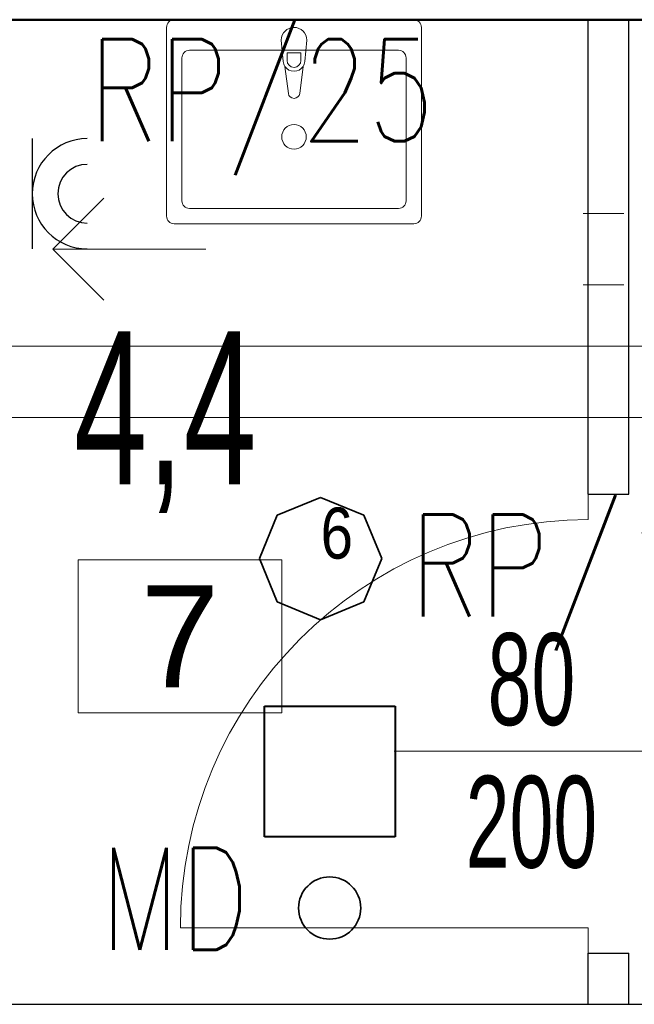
# Model space of a CAD drawing. Header units: millimetres. Extents: x 72202 to 304796, y 21658 to 519946.
# Tile 116 of 139: x 195821 to 195941, y 231814 to 232007. Entities that reach past the tile are written whole.
import ezdxf
from ezdxf.lldxf.tags import DXFTag

# ---------------------------------------------------------------- set-up
doc = ezdxf.new("R2010")
doc.units = ezdxf.units.MM
doc.layers.get('0').update_dxf_attribs({"color": 253})
for name, color, linetype, lineweight in [('_kh_wymiarowanie', 253, 'Continuous', 20), ('DLXLUM', 1, 'Continuous', 35), ('DRZWI I OKNA OPISY', 253, 'Continuous', 9), ('E oświetlenie', 1, 'Continuous', 30), ('E zasilanie', 6, 'Continuous', 30), ('Instalacja elektryczna', 1, 'Continuous', 25), ('linia - gruba - projektowana', 253, 'Continuous', 50), ('LINIA CIENKA', 7, 'Continuous', 13), ('LINIA GRUBA', 253, 'Continuous', 30), ('OPISY', 253, 'Continuous', 9), ('WOD-KAN', 253, 'Continuous', 9)]:
    doc.layers.add(name, color=color, linetype=linetype, lineweight=lineweight)
doc.layers.add('DLXLUMEX', color=2, linetype='Continuous')
doc.layers.add('ES-SYSTEM', color=3, linetype='Continuous')
doc.layers.add('LINIA-NIE DRUKOWAĆ', color=253, linetype='Continuous', lineweight=20, plot=False)
doc.styles.add('2.5', font='romans.shx', dxfattribs={"width": 0.76, "height": 2.5})
doc.styles.add('simplex', font='arial.ttf')
doc.styles.get("Standard").update_dxf_attribs({"font": 'ARIALN.TTF', "width": 0.75})
tags = doc.linetypes.add('DASH', pattern=[15, 10, -5]).pattern_tags.tags
tags[6:7] = [DXFTag(74, 4), DXFTag(75, 0), DXFTag(340, '0'), DXFTag(46, 0.0), DXFTag(50, 0.0), DXFTag(44, 0.0), DXFTag(45, 0.0)]
tags[4:5] = [DXFTag(74, 4), DXFTag(75, 0), DXFTag(340, '0'), DXFTag(46, 0.0), DXFTag(50, 0.0), DXFTag(44, 0.0), DXFTag(45, 0.0)]

# ---------------------------------------------------------------- blocks, each defined once
blk = doc.blocks.new('UM')
at = {"layer": 'WOD-KAN', "linetype": 'Continuous', "lineweight": 13}
for p, q in [((18.5, 40), (-28.5, 40)), ((-30, 38.5), (-30, 1.5)), ((15.5, 37), (-25.5, 37)), ((20, 1.5), (20, 38.5)), ((-27, 35.5), (-27, 7.5)), ((17, 7.5), (17, 35.5)), ((-6.77, 9.15), (-6.11, 14.44)), ((-3.89, 14.44), (-3.23, 9.15)), ((-7.5, 4), (-7.1, 8.2)), ((-6.36, 7.98), (-6.36, 6.49)), ((-3.64, 6.49), (-3.64, 7.98)), ((-2.9, 8.2), (-2.5, 4)), ((-25.5, 6), (15.5, 6)), ((-6.36, 6.49), (-3.64, 6.49)), ((-28.5, 0), (18.5, 0))]:
    blk.add_line(p, q, dxfattribs=at)
blk.add_circle((-5, 22.96), 2.41, dxfattribs=at)
for centre, radius, start, end in [((-28.5, 38.5), 1.5, 90, 180), ((18.5, 38.5), 1.5, 0, 90), ((-25.5, 35.5), 1.5, 90, 180), ((15.5, 35.5), 1.5, 0, 90), ((-5, 14.3), 1.12, 7.1389, 172.8611), ((-5, 8.01), 2.11, 32.771, 147.229), ((-5, 8.01), 2.11, 147.229, 174.8304), ((-5, 7.98), 1.36, 0, 180), ((-5, 8.01), 2.11, 5.1696, 32.771), ((-25.5, 7.5), 1.5, 180, 270), ((15.5, 7.5), 1.5, 270, 0), ((-5, 4), 2.5, 180, 0), ((-28.5, 1.5), 1.5, 180, 270), ((18.5, 1.5), 1.5, 270, 0)]:
    blk.add_arc(centre, radius, start, end, dxfattribs=at)
blk = doc.blocks.new('*U707')
for p, q in [((-8.49, 8.49), (0, 12)), ((0, 12), (-8.49, 8.49)), ((0, 12), (-8.49, 8.49)), ((-8.49, 8.49), (0, 12)), ((0, 12), (8.49, 8.49)), ((8.49, 8.49), (0, 12)), ((8.49, 8.49), (0, 12)), ((0, 12), (0, 12)), ((0, 12), (8.49, 8.49)), ((0, 12), (0, 12)), ((-12, 0), (-8.49, 8.49)), ((-8.49, 8.49), (-12, 0)), ((-8.49, 8.49), (-12, 0)), ((-12, 0), (-8.49, 8.49)), ((-8.49, 8.49), (-8.49, 8.49)), ((-8.49, 8.49), (-8.49, 8.49)), ((8.49, 8.49), (12, 0)), ((12, 0), (8.49, 8.49)), ((8.49, 8.49), (8.49, 8.49)), ((12, 0), (8.49, 8.49)), ((8.49, 8.49), (8.49, 8.49)), ((8.49, 8.49), (12, 0)), ((-8.49, -8.49), (-12, 0)), ((-12, 0), (-8.49, -8.49)), ((-12, 0), (-12, 0)), ((-12, 0), (-8.49, -8.49)), ((-8.49, -8.49), (-12, 0)), ((-12, 0), (-12, 0)), ((12, 0), (8.49, -8.49)), ((8.49, -8.49), (12, 0)), ((8.49, -8.49), (12, 0)), ((12, 0), (8.49, -8.49)), ((12, 0), (12, 0)), ((12, 0), (12, 0)), ((0, -12), (-8.49, -8.49)), ((-8.49, -8.49), (0, -12)), ((-8.49, -8.49), (-8.49, -8.49)), ((-8.49, -8.49), (0, -12)), ((0, -12), (-8.49, -8.49)), ((-8.49, -8.49), (-8.49, -8.49)), ((8.49, -8.49), (0, -12)), ((0, -12), (8.49, -8.49)), ((0, -12), (8.49, -8.49)), ((8.49, -8.49), (0, -12)), ((8.49, -8.49), (8.49, -8.49)), ((8.49, -8.49), (8.49, -8.49)), ((0, -12), (0, -12)), ((0, -12), (0, -12))]:
    blk.add_line(p, q)
at = {"layer": 'DLXLUMEX', "color": 7}
blk.add_text('6', height=10, dxfattribs=at).set_placement((0, 0))
blk = doc.blocks.new('A$Cb5c1686c')
at = {"layer": 'ES-SYSTEM', "lineweight": 40}
for p, q in [((0, 0), (0, 25.6)), ((0, 25.6), (25.6, 25.6)), ((25.6, 25.6), (25.6, 0)), ((25.6, 0), (0, 0))]:
    blk.add_line(p, q, dxfattribs=at)
blk = doc.blocks.new('Gniazdo 230V IP44')
at = {"layer": 'E zasilanie'}
blk.add_line((-67.5, 0), (67.5, 0), dxfattribs=at)
for radius in [67.5, 36]:
    blk.add_arc((0, 67.5), radius, 180, 0, dxfattribs=at)

msp = doc.modelspace()

# ---------------------------------------------------------------- linework, layer by layer
at = {"layer": 'DRZWI I OKNA OPISY'}
msp.add_line((195894.229, 231863.514), (195952.657, 231863.514), dxfattribs=at)
at = {"layer": 'Instalacja elektryczna', "color": 5, "lineweight": 35}
msp.add_circle((195881.573, 231832.748), 6.1, dxfattribs=at)
at = {"layer": 'linia - gruba - projektowana'}
msp.add_line((195818.292, 232006.874), (196118.292, 232006.874), dxfattribs=at)
at = {"layer": 'LINIA CIENKA'}
for p, q in [((195837.292, 231971.874), (195827.292, 231961.874)), ((195939.292, 231968.874), (195931.292, 231968.874)), ((195827.292, 231961.874), (195857.292, 231961.874)), ((195837.292, 231951.874), (195827.292, 231961.874)), ((195939.292, 231954.874), (195931.292, 231954.874)), ((195932.292, 231913.874), (195932.292, 231908.874)), ((195932.292, 231828.874), (195852.292, 231828.874)), ((195932.292, 231823.874), (195932.292, 231828.874))]:
    msp.add_line(p, q, dxfattribs=at)
at = {"layer": 'LINIA CIENKA', "linetype": 'DASH'}
for p, q in [((196061.292, 231942.874), (195791.292, 231942.874)), ((196061.292, 231942.874), (195791.292, 231942.874)), ((196061.292, 231928.874), (195791.292, 231928.874))]:
    msp.add_line(p, q, dxfattribs=at)
at = {"layer": 'LINIA CIENKA'}
msp.add_arc((195932.292, 231828.874), 80, 90, 180, dxfattribs=at)
at = {"layer": 'LINIA GRUBA'}
for p, q in [((195932.292, 231913.874), (195932.292, 232006.874)), ((195940.292, 231913.874), (195940.292, 232006.874)), ((195932.292, 231913.874), (195940.292, 231913.874)), ((195932.292, 231813.874), (195932.292, 231823.874)), ((195932.292, 231823.874), (195940.292, 231823.874)), ((195940.292, 231813.874), (195940.292, 231823.874)), ((195791.292, 231813.874), (196048.292, 231813.874))]:
    msp.add_line(p, q, dxfattribs=at)
at = {"layer": 'LINIA-NIE DRUKOWAĆ'}
msp.add_lwpolyline([(196048.292, 232006.874), (196048.292, 231813.874), (195940.292, 231813.874), (195940.292, 231823.874), (195932.292, 231823.874), (195932.292, 231813.874), (195818.292, 231813.874), (195818.292, 232006.874), (195932.292, 232006.874), (195932.292, 231913.874), (195940.292, 231913.874), (195940.292, 232006.874), (196048.292, 232006.874)], dxfattribs=at)
at = {"layer": 'OPISY'}
msp.add_lwpolyline([(195832.221, 231901.03), (195832.221, 231871.03), (195872.221, 231871.03), (195872.221, 231901.03)], close=True, dxfattribs=at)

# ---------------------------------------------------------------- block references
at = {"layer": '_kh_wymiarowanie'}
msp.add_blockref('A$Cb5c1686c', (195868.8, 231846.717), dxfattribs=at)
at = {"layer": 'DLXLUM'}
msp.add_blockref('*U707', (195879.796, 231901.239), dxfattribs=at)
at = {"layer": 'E zasilanie', "xscale": 0.16, "yscale": 0.16, "zscale": 0.16, "rotation": 270}
msp.add_blockref('Gniazdo 230V IP44', (195823.218, 231972.76), dxfattribs=at)
at = {"layer": 'WOD-KAN', "rotation": 180}
msp.add_blockref('UM', (195869.58, 232006.874), dxfattribs=at)

# ---------------------------------------------------------------- texts
at = {"layer": 'DRZWI I OKNA OPISY', "char_height": 18, "width": 130, "attachment_point": 5, "rotation": 0}
for s, insert in [('80', (195921.168, 231877.491)), ('200', (195921.168, 231849.529))]:
    msp.add_mtext(s, dxfattribs=dict(at, insert=insert))
at = {"layer": 'E oświetlenie', "color": 6, "lineweight": 20, "style": '2.5', "width": 0.76}
msp.add_text('RP/25', height=20, dxfattribs=at).set_placement((195834.36, 231983.039))
at = {"layer": 'E oświetlenie', "lineweight": 20, "style": '2.5', "width": 0.76}
msp.add_text('RP/11', height=20, dxfattribs=at).set_placement((195897.3, 231889.879))
at = {"layer": 'Instalacja elektryczna', "color": 7, "lineweight": 18, "style": '2.5', "width": 0.76}
msp.add_text('MD', height=20, dxfattribs=at).set_placement((195836.54, 231824.557))
at = {"layer": 'LINIA-NIE DRUKOWAĆ', "insert": (195831.406, 231945.781), "char_height": 30, "width": 125.07, "attachment_point": 1}
msp.add_mtext('4,4', dxfattribs=at)
at = {"layer": 'OPISY', "insert": (195852.221, 231886.03), "char_height": 20, "width": 40, "attachment_point": 5, "style": 'simplex'}
msp.add_mtext('7', dxfattribs=at)

doc.saveas('drawing.dxf')
